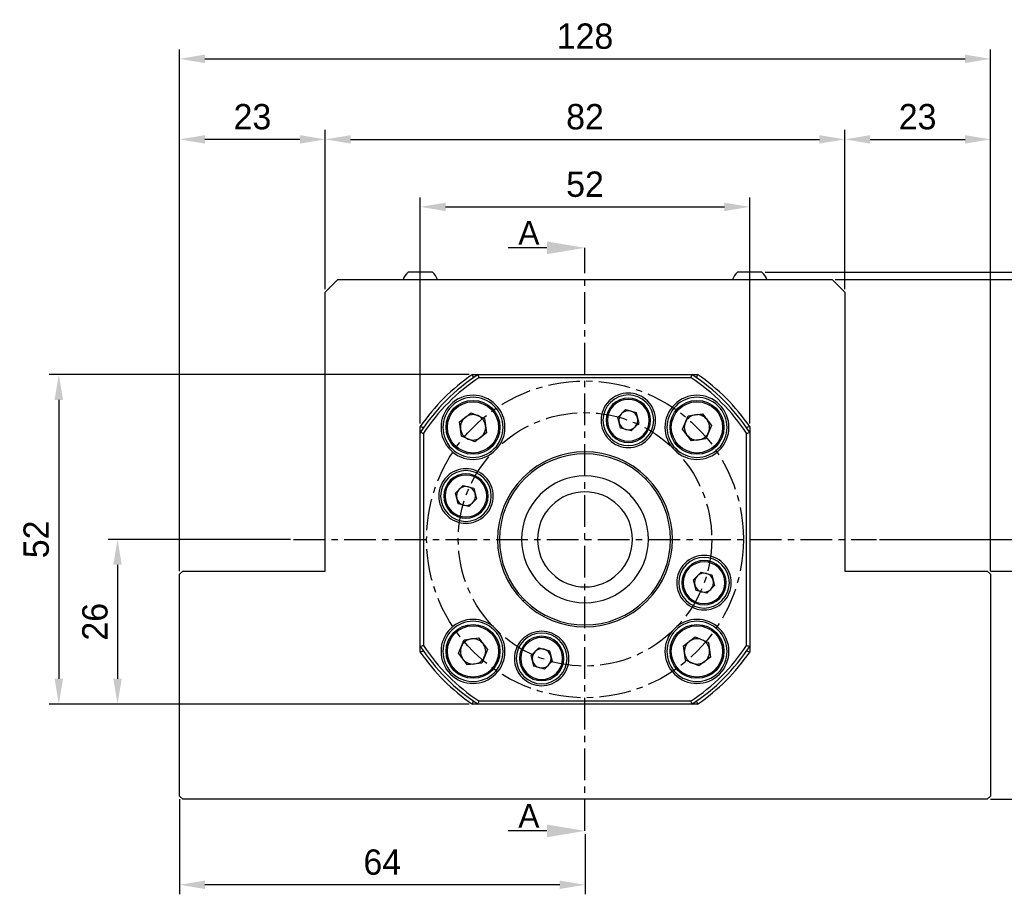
# Model space of a CAD drawing. Header units: millimetres. Extents: x 1047 to 1733, y 611 to 1096.
# Tile 4 of 10: x 1492 to 1647, y 710 to 848. Entities that reach past the tile are written whole.
import ezdxf

# ---------------------------------------------------------------- set-up
doc = ezdxf.new("R2010")
doc.units = ezdxf.units.MM
doc.linetypes.add('CENTER', pattern=[2, 1.25, -0.25, 0.25, -0.25])
doc.layers.add('S1', color=1, linetype='CENTER')
doc.dimstyles.new('S4', dxfattribs={"dimtxt": 4, "dimasz": 4, "dimexe": 1.5, "dimexo": 0.5, "dimgap": 1.5, "dimtad": 1, "dimdec": 3, "dimzin": 11, "dimdsep": 46, "dimtxsty": 'Standard', "dimcen": 0, "dimclrd": 5, "dimclre": 5, "dimclrt": 3, "dimadec": 0, "dimazin": 0, "dimtp": 3e-09, "dimtfac": 0.7, "dimtdec": 3, "dimtmove": 0, "dimatfit": 3, "dimfxl": 1.25, "dimtolj": 1, "dimtzin": 11, "dimarcsym": 0})

# ---------------------------------------------------------------- blocks, each defined once
blk = doc.blocks.new('*D89')
at = {"color": 5, "lineweight": -2, "ltscale": 4}
for p, q in [((1645.01, 760.76), (1658.59, 760.76)), ((1657.09, 756.76), (1657.09, 728.76)), ((1645.01, 724.76), (1658.59, 724.76))]:
    blk.add_line(p, q, dxfattribs=at)
at = {"color": 5}
for points in [[(1657.76, 756.76), (1656.42, 756.76), (1657.09, 760.76)], [(1656.42, 728.76), (1657.76, 728.76), (1657.09, 724.76)]]:
    blk.add_solid(points, dxfattribs=at)
at = {"layer": 'Defpoints', "color": 0}
for p in [(1644.51, 760.76), (1644.51, 724.76), (1657.09, 724.76)]:
    blk.add_point(p, dxfattribs=at)
at = {"color": 3, "insert": (1653.54, 742.76), "char_height": 4, "attachment_point": 5, "rotation": 90}
blk.add_mtext('\\A1;36', dxfattribs=at)
blk = doc.blocks.new('*D90')
at = {"color": 5, "lineweight": -2, "ltscale": 4}
for p, q in [((1627.51, 765.76), (1669.22, 765.76)), ((1667.72, 761.76), (1667.72, 728.76)), ((1645.01, 724.76), (1669.22, 724.76))]:
    blk.add_line(p, q, dxfattribs=at)
at = {"color": 5}
for points in [[(1668.39, 761.76), (1667.06, 761.76), (1667.72, 765.76)], [(1667.06, 728.76), (1668.39, 728.76), (1667.72, 724.76)]]:
    blk.add_solid(points, dxfattribs=at)
at = {"layer": 'Defpoints', "color": 0}
for p in [(1627.01, 765.76), (1644.51, 724.76), (1667.72, 724.76)]:
    blk.add_point(p, dxfattribs=at)
at = {"color": 3, "insert": (1662.84, 745.26), "char_height": 4, "attachment_point": 5, "rotation": 90}
blk.add_mtext('\\A1;41{\\H2.800000;\\S 0^ -0.05;}', dxfattribs=at)
blk = doc.blocks.new('*D91')
at = {"color": 5, "lineweight": -2, "ltscale": 4}
for p, q in [((1620.51, 806.76), (1679.06, 806.76)), ((1677.56, 802.76), (1677.56, 728.76)), ((1645.01, 724.76), (1679.06, 724.76))]:
    blk.add_line(p, q, dxfattribs=at)
at = {"color": 5}
for points in [[(1678.22, 802.76), (1676.89, 802.76), (1677.56, 806.76)], [(1676.89, 728.76), (1678.22, 728.76), (1677.56, 724.76)]]:
    blk.add_solid(points, dxfattribs=at)
at = {"layer": 'Defpoints', "color": 0}
for p in [(1620.01, 806.76), (1644.51, 724.76), (1677.56, 724.76)]:
    blk.add_point(p, dxfattribs=at)
at = {"color": 3, "insert": (1674.01, 765.76), "char_height": 4, "attachment_point": 5, "rotation": 90}
blk.add_mtext('\\A1;82', dxfattribs=at)
blk = doc.blocks.new('*D92')
at = {"color": 5, "lineweight": -2, "ltscale": 4}
for p, q in [((1677.56, 811.91), (1677.56, 829.04)), ((1609.43, 807.91), (1679.06, 807.91)), ((1620.51, 806.76), (1679.06, 806.76)), ((1677.56, 806.76), (1677.56, 807.91)), ((1677.56, 802.76), (1677.56, 798.76))]:
    blk.add_line(p, q, dxfattribs=at)
at = {"color": 5}
for points in [[(1676.89, 811.91), (1678.22, 811.91), (1677.56, 807.91)], [(1678.22, 802.76), (1676.89, 802.76), (1677.56, 806.76)]]:
    blk.add_solid(points, dxfattribs=at)
at = {"layer": 'Defpoints', "color": 0}
for p in [(1608.93, 807.91), (1620.01, 806.76), (1677.56, 807.91)]:
    blk.add_point(p, dxfattribs=at)
at = {"color": 3, "insert": (1674, 822.47), "char_height": 4, "attachment_point": 5, "rotation": 90}
blk.add_mtext('\\A1;1.15', dxfattribs=at)
blk = doc.blocks.new('*D93')
at = {"color": 5, "lineweight": -2, "ltscale": 4}
for p, q in [((1555.01, 784.05), (1555.01, 819.73)), ((1607.01, 784.05), (1607.01, 819.73)), ((1559.01, 818.23), (1603.01, 818.23))]:
    blk.add_line(p, q, dxfattribs=at)
at = {"color": 5}
for points in [[(1559.01, 818.89), (1559.01, 817.56), (1555.01, 818.23)], [(1603.01, 817.56), (1603.01, 818.89), (1607.01, 818.23)]]:
    blk.add_solid(points, dxfattribs=at)
at = {"layer": 'Defpoints', "color": 0}
for p in [(1607.01, 818.23), (1555.01, 783.55), (1607.01, 783.55)]:
    blk.add_point(p, dxfattribs=at)
at = {"color": 3, "insert": (1581.01, 821.78), "char_height": 4, "attachment_point": 5}
blk.add_mtext('\\A1;52', dxfattribs=at)
blk = doc.blocks.new('*D94')
at = {"color": 5, "lineweight": -2, "ltscale": 4}
for p, q in [((1540.01, 805.26), (1540.01, 830.38)), ((1622.01, 805.26), (1622.01, 830.38)), ((1544.01, 828.88), (1618.01, 828.88))]:
    blk.add_line(p, q, dxfattribs=at)
at = {"color": 5}
for points in [[(1544.01, 829.54), (1544.01, 828.21), (1540.01, 828.88)], [(1618.01, 828.21), (1618.01, 829.54), (1622.01, 828.88)]]:
    blk.add_solid(points, dxfattribs=at)
at = {"layer": 'Defpoints', "color": 0}
for p in [(1622.01, 828.88), (1540.01, 804.76), (1622.01, 804.76)]:
    blk.add_point(p, dxfattribs=at)
at = {"color": 3, "insert": (1581.01, 832.43), "char_height": 4, "attachment_point": 5}
blk.add_mtext('\\A1;82', dxfattribs=at)
blk = doc.blocks.new('*D95')
at = {"color": 5, "lineweight": -2, "ltscale": 4}
for p, q in [((1622.01, 805.26), (1622.01, 830.38)), ((1645.01, 760.76), (1645.01, 830.38)), ((1626.01, 828.88), (1641.01, 828.88))]:
    blk.add_line(p, q, dxfattribs=at)
at = {"color": 5}
for points in [[(1626.01, 829.54), (1626.01, 828.21), (1622.01, 828.88)], [(1641.01, 828.21), (1641.01, 829.54), (1645.01, 828.88)]]:
    blk.add_solid(points, dxfattribs=at)
at = {"layer": 'Defpoints', "color": 0}
for p in [(1645.01, 828.88), (1622.01, 804.76), (1645.01, 760.26)]:
    blk.add_point(p, dxfattribs=at)
at = {"color": 3, "insert": (1633.51, 832.43), "char_height": 4, "attachment_point": 5}
blk.add_mtext('\\A1;23', dxfattribs=at)
blk = doc.blocks.new('*D96')
at = {"color": 5, "lineweight": -2, "ltscale": 4}
for p, q in [((1517.01, 760.76), (1517.01, 830.38)), ((1540.01, 805.26), (1540.01, 830.38)), ((1536.01, 828.88), (1521.01, 828.88))]:
    blk.add_line(p, q, dxfattribs=at)
at = {"color": 5}
for points in [[(1521.01, 829.54), (1521.01, 828.21), (1517.01, 828.88)], [(1536.01, 828.21), (1536.01, 829.54), (1540.01, 828.88)]]:
    blk.add_solid(points, dxfattribs=at)
at = {"layer": 'Defpoints', "color": 0}
for p in [(1517.01, 828.88), (1540.01, 804.76), (1517.01, 760.26)]:
    blk.add_point(p, dxfattribs=at)
at = {"color": 3, "insert": (1528.51, 832.43), "char_height": 4, "attachment_point": 5}
blk.add_mtext('\\A1;23', dxfattribs=at)
blk = doc.blocks.new('*D97')
at = {"color": 5, "lineweight": -2, "ltscale": 4}
for p, q in [((1517.01, 760.76), (1517.01, 843.08)), ((1645.01, 760.76), (1645.01, 843.08)), ((1521.01, 841.58), (1641.01, 841.58))]:
    blk.add_line(p, q, dxfattribs=at)
at = {"color": 5}
for points in [[(1521.01, 842.25), (1521.01, 840.91), (1517.01, 841.58)], [(1641.01, 840.91), (1641.01, 842.25), (1645.01, 841.58)]]:
    blk.add_solid(points, dxfattribs=at)
at = {"layer": 'Defpoints', "color": 0}
for p in [(1645.01, 841.58), (1517.01, 760.26), (1645.01, 760.26)]:
    blk.add_point(p, dxfattribs=at)
at = {"color": 3, "insert": (1581.01, 845.14), "char_height": 4, "attachment_point": 5}
blk.add_mtext('\\A1;128', dxfattribs=at)
blk = doc.blocks.new('*D98')
at = {"color": 5, "lineweight": -2, "ltscale": 4}
for p, q in [((1517.01, 724.76), (1517.01, 709.76)), ((1581.01, 719.26), (1581.01, 709.76)), ((1577.01, 711.26), (1521.01, 711.26))]:
    blk.add_line(p, q, dxfattribs=at)
at = {"color": 5}
for points in [[(1521.01, 711.92), (1521.01, 710.59), (1517.01, 711.26)], [(1577.01, 710.59), (1577.01, 711.92), (1581.01, 711.26)]]:
    blk.add_solid(points, dxfattribs=at)
at = {"layer": 'Defpoints', "color": 0}
for p in [(1517.01, 725.26), (1581.01, 719.76), (1517.01, 711.26)]:
    blk.add_point(p, dxfattribs=at)
at = {"color": 3, "insert": (1549.01, 714.81), "char_height": 4, "attachment_point": 5}
blk.add_mtext('\\A1;64', dxfattribs=at)
blk = doc.blocks.new('*D99')
at = {"color": 5, "lineweight": -2, "ltscale": 4}
for p, q in [((1534.51, 765.76), (1505.72, 765.76)), ((1507.22, 761.76), (1507.22, 743.76)), ((1562.72, 739.76), (1505.72, 739.76))]:
    blk.add_line(p, q, dxfattribs=at)
at = {"color": 5}
for points in [[(1507.88, 761.76), (1506.55, 761.76), (1507.22, 765.76)], [(1506.55, 743.76), (1507.88, 743.76), (1507.22, 739.76)]]:
    blk.add_solid(points, dxfattribs=at)
at = {"layer": 'Defpoints', "color": 0}
for p in [(1535.01, 765.76), (1507.22, 739.76), (1563.22, 739.76)]:
    blk.add_point(p, dxfattribs=at)
at = {"color": 3, "insert": (1503.67, 752.76), "char_height": 4, "attachment_point": 5, "rotation": 90}
blk.add_mtext('\\A1;26', dxfattribs=at)
blk = doc.blocks.new('*D100')
at = {"color": 5, "lineweight": -2, "ltscale": 4}
for p, q in [((1562.72, 791.76), (1496.45, 791.76)), ((1497.95, 787.76), (1497.95, 743.76)), ((1562.72, 739.76), (1496.45, 739.76))]:
    blk.add_line(p, q, dxfattribs=at)
at = {"color": 5}
for points in [[(1498.62, 787.76), (1497.28, 787.76), (1497.95, 791.76)], [(1497.28, 743.76), (1498.62, 743.76), (1497.95, 739.76)]]:
    blk.add_solid(points, dxfattribs=at)
at = {"layer": 'Defpoints', "color": 0}
for p in [(1563.22, 791.76), (1497.95, 739.76), (1563.22, 739.76)]:
    blk.add_point(p, dxfattribs=at)
at = {"color": 3, "insert": (1494.4, 765.76), "char_height": 4, "attachment_point": 5, "rotation": 90}
blk.add_mtext('\\A1;52', dxfattribs=at)

msp = doc.modelspace()

# ---------------------------------------------------------------- linework, layer by layer
at = {"color": 5, "ltscale": 5}
for p, q in [((1575.007, 811.7618), (1568.8979, 811.7618)), ((1575.007, 719.7618), (1568.8979, 719.7618))]:
    msp.add_line(p, q, dxfattribs=at)
for p, q in [((1540.007, 804.7618), (1542.007, 806.7618)), ((1542.007, 806.7618), (1620.007, 806.7618)), ((1556.932, 807.9118), (1553.082, 807.9118)), ((1608.932, 807.9118), (1605.082, 807.9118)), ((1620.007, 806.7618), (1622.007, 804.7618)), ((1540.007, 760.7618), (1540.007, 804.7618)), ((1622.007, 804.7618), (1622.007, 760.7618)), ((1563.2236, 791.7618), (1564.1251, 791.7618)), ((1564.1251, 791.7618), (1597.889, 791.7618)), ((1597.7402, 791.2618), (1564.2738, 791.2618)), ((1597.889, 791.7618), (1598.7904, 791.7618)), ((1561.1961, 784.3241), (1563.0288, 785.7293)), ((1563.0288, 785.7293), (1565.1621, 784.8447)), ((1586.1744, 785.004), (1587.3991, 786.2287)), ((1586.6227, 783.331), (1586.1744, 785.004)), ((1587.3991, 786.2287), (1589.0722, 785.7804)), ((1589.0722, 785.7804), (1589.5204, 784.1074)), ((1596.3949, 783.139), (1597.2795, 785.2722)), ((1597.2795, 785.2722), (1599.5693, 785.5728)), ((1599.5693, 785.5728), (1600.9744, 783.74)), ((1555.007, 782.6438), (1555.007, 783.5453)), ((1561.4966, 782.0344), (1561.1961, 784.3241)), ((1565.1621, 784.8447), (1565.4626, 782.5549)), ((1588.2957, 782.8827), (1586.6227, 783.331)), ((1589.5204, 784.1074), (1588.2957, 782.8827)), ((1600.9744, 783.74), (1600.0898, 781.6068)), ((1607.007, 783.5453), (1607.007, 782.6438)), ((1555.007, 748.8799), (1555.007, 782.6438)), ((1555.507, 782.495), (1555.507, 749.0286)), ((1563.6299, 781.1498), (1561.4966, 782.0344)), ((1565.4626, 782.5549), (1563.6299, 781.1498)), ((1597.8001, 781.3063), (1596.3949, 783.139)), ((1606.507, 749.0286), (1606.507, 782.495)), ((1607.007, 782.6438), (1607.007, 748.8799)), ((1600.0898, 781.6068), (1597.8001, 781.3063)), ((1560.5401, 773.0505), (1561.7649, 774.2753)), ((1561.7649, 774.2753), (1563.4379, 773.827)), ((1590.553, 775.3078), (1590.7651, 775.5199)), ((1560.9884, 771.3775), (1560.5401, 773.0505)), ((1563.4379, 773.827), (1563.8862, 772.154)), ((1562.6614, 770.9292), (1560.9884, 771.3775)), ((1563.8862, 772.154), (1562.6614, 770.9292)), ((1517.007, 760.2618), (1517.507, 760.7618)), ((1517.007, 725.2618), (1517.007, 760.2618)), ((1517.507, 760.7618), (1540.007, 760.7618)), ((1598.1278, 759.3697), (1599.3526, 760.5945)), ((1599.3526, 760.5945), (1601.0256, 760.1462)), ((1601.0256, 760.1462), (1601.4739, 758.4732)), ((1622.007, 760.7618), (1644.507, 760.7618)), ((1644.507, 760.7618), (1645.007, 760.2618)), ((1645.007, 760.2618), (1645.007, 725.2618)), ((1598.5761, 757.6967), (1598.1278, 759.3697)), ((1601.4739, 758.4732), (1600.2492, 757.2484)), ((1600.2492, 757.2484), (1598.5761, 757.6967)), ((1571.4611, 756.2159), (1571.2489, 756.0038)), ((1561.0396, 747.7836), (1561.9242, 749.9169)), ((1561.9242, 749.9169), (1564.214, 750.2174)), ((1564.214, 750.2174), (1565.6191, 748.3847)), ((1596.5514, 748.9688), (1598.3841, 750.3739)), ((1598.3841, 750.3739), (1600.5174, 749.4893)), ((1600.5174, 749.4893), (1600.8179, 747.1996)), ((1555.007, 747.9784), (1555.007, 748.8799)), ((1562.4447, 745.9509), (1561.0396, 747.7836)), ((1565.6191, 748.3847), (1564.7345, 746.2514)), ((1572.4936, 747.4163), (1573.7183, 748.641)), ((1573.7183, 748.641), (1575.3914, 748.1927)), ((1575.3914, 748.1927), (1575.8396, 746.5197)), ((1596.852, 746.679), (1596.5514, 748.9688)), ((1607.007, 748.8799), (1607.007, 747.9784)), ((1564.7345, 746.2514), (1562.4447, 745.9509)), ((1572.9419, 745.7432), (1572.4936, 747.4163)), ((1575.8396, 746.5197), (1574.6149, 745.295)), ((1598.9852, 745.7944), (1596.852, 746.679)), ((1600.8179, 747.1996), (1598.9852, 745.7944)), ((1574.6149, 745.295), (1572.9419, 745.7432)), ((1564.2738, 740.2618), (1597.7402, 740.2618)), ((1564.1251, 739.7618), (1563.2236, 739.7618)), ((1597.889, 739.7618), (1564.1251, 739.7618)), ((1598.7904, 739.7618), (1597.889, 739.7618)), ((1517.507, 724.7618), (1517.007, 725.2618)), ((1644.507, 724.7618), (1517.507, 724.7618)), ((1645.007, 725.2618), (1644.507, 724.7618))]:
    msp.add_line(p, q)
for centre, radius in [((1563.3293, 783.4395), 4.25), ((1563.3293, 783.4395), 4.05), ((1598.6847, 783.4395), 4.25), ((1598.6847, 783.4395), 4.05), ((1563.3293, 748.0842), 4.25), ((1598.6847, 748.0842), 4.25), ((1563.3293, 748.0842), 4.05), ((1598.6847, 748.0842), 4.05)]:
    msp.add_circle(centre, radius)
for centre, radius, start, end in [((1554.9646, 805.7722), 2.85, 131.34313, 159.680287), ((1555.0494, 805.7722), 2.85, 20.319713, 48.65687), ((1606.9646, 805.7722), 2.85, 131.34313, 159.680287), ((1607.0494, 805.7722), 2.85, 20.319713, 48.65687), ((1581.007, 765.7618), 31, 122.995885, 147.004115), ((1581.007, 765.7618), 31.5, 124.371256, 145.628744), ((1581.007, 765.7618), 30.5, 123.273043, 146.726957), ((1581.007, 765.7618), 30.5, 33.273043, 56.726957), ((1581.007, 765.7618), 31, 32.995885, 57.004115), ((1581.007, 765.7618), 31.5, 45, 55.628744), ((1563.3293, 783.4395), 5.05, 45, 225), ((1563.3293, 783.4395), 4.75, 45, 225), ((1587.8474, 784.5557), 4.3, 315, 135), ((1587.8474, 784.5557), 4, 45, 135), ((1587.8474, 784.5557), 3.5, 315, 135), ((1598.6847, 783.4395), 5.05, 315, 135), ((1598.6847, 783.4395), 4.75, 45, 135), ((1581.007, 765.7618), 31.5, 34.371256, 45), ((1563.3293, 783.4395), 5.05, 225, 45), ((1563.3293, 783.4395), 4.75, 225, 45), ((1587.8474, 784.5557), 4.3, 135, 315), ((1587.8474, 784.5557), 4, 135, 225), ((1587.8474, 784.5557), 3.5, 135, 315), ((1587.8474, 784.5557), 3.3, 135, 315), ((1587.8474, 784.5557), 3.3, 315, 135), ((1587.8474, 784.5557), 4, 315, 45), ((1598.6847, 783.4395), 5.05, 135, 315), ((1598.6847, 783.4395), 4.75, 135, 225), ((1598.6847, 783.4395), 4.75, 315, 45), ((1563.3293, 783.4395), 2, 127.477326, 187.477326), ((1563.3293, 783.4395), 2, 67.477326, 127.477326), ((1563.3293, 783.4395), 2, 7.477326, 67.477326), ((1587.8474, 784.5557), 1.5, 135, 195), ((1587.8474, 784.5557), 1.5, 75, 135), ((1587.8474, 784.5557), 1.5, 15, 75), ((1587.8474, 784.5557), 1.5, 315, 15), ((1598.6847, 783.4395), 2, 97.477326, 157.477326), ((1598.6847, 783.4395), 2, 37.477326, 97.477326), ((1563.3293, 783.4395), 2, 307.477326, 7.477326), ((1587.8474, 784.5557), 1.5, 195, 255), ((1587.8474, 784.5557), 1.5, 255, 315), ((1598.6847, 783.4395), 2, 157.477326, 217.477326), ((1598.6847, 783.4395), 2, 337.477326, 37.477326), ((1563.3293, 783.4395), 2, 187.477326, 247.477326), ((1563.3293, 783.4395), 2, 247.477326, 307.477326), ((1598.6847, 783.4395), 2, 217.477326, 277.477326), ((1598.6847, 783.4395), 2, 277.477326, 337.477326), ((1587.8474, 784.5557), 4, 225, 315), ((1581.007, 765.7618), 13.8, 45, 225), ((1581.007, 765.7618), 13.5, 45, 225), ((1598.6847, 783.4395), 4.75, 225, 315), ((1562.2132, 772.6022), 4.3, 135, 315), ((1562.2132, 772.6022), 4.3, 315, 135), ((1562.2132, 772.6022), 4, 45, 135), ((1562.2132, 772.6022), 3.5, 315, 135), ((1562.2132, 772.6022), 3.3, 315, 135), ((1581.007, 765.7618), 10, 315, 135), ((1562.2132, 772.6022), 4, 135, 225), ((1562.2132, 772.6022), 3.5, 135, 315), ((1562.2132, 772.6022), 3.3, 135, 315), ((1562.2132, 772.6022), 1.5, 75, 135), ((1562.2132, 772.6022), 1.5, 15, 75), ((1562.2132, 772.6022), 4, 315, 45), ((1581.007, 765.7618), 13.8, 225, 45), ((1581.007, 765.7618), 13.5, 225, 45), ((1562.2132, 772.6022), 1.5, 135, 195), ((1562.2132, 772.6022), 1.5, 315, 15), ((1581.007, 765.7618), 10, 135, 315), ((1581.007, 765.7618), 7.5, 315, 135), ((1562.2132, 772.6022), 1.5, 195, 255), ((1562.2132, 772.6022), 1.5, 255, 315), ((1581.007, 765.7618), 7.5, 135, 315), ((1562.2132, 772.6022), 4, 225, 315), ((1599.8009, 758.9214), 4.3, 315, 135), ((1599.8009, 758.9214), 4.3, 135, 315), ((1599.8009, 758.9214), 4, 135, 225), ((1599.8009, 758.9214), 4, 45, 135), ((1599.8009, 758.9214), 3.5, 315, 135), ((1599.8009, 758.9214), 3.3, 315, 135), ((1599.8009, 758.9214), 4, 315, 45), ((1599.8009, 758.9214), 3.5, 135, 315), ((1599.8009, 758.9214), 3.3, 135, 315), ((1599.8009, 758.9214), 1.5, 75, 135), ((1599.8009, 758.9214), 1.5, 15, 75), ((1599.8009, 758.9214), 1.5, 135, 195), ((1599.8009, 758.9214), 1.5, 195, 255), ((1599.8009, 758.9214), 1.5, 315, 15), ((1599.8009, 758.9214), 1.5, 255, 315), ((1599.8009, 758.9214), 4, 225, 315), ((1563.3293, 748.0842), 5.05, 315, 135), ((1563.3293, 748.0842), 4.75, 45, 135), ((1598.6847, 748.0842), 5.05, 45, 225), ((1598.6847, 748.0842), 4.75, 45, 225), ((1563.3293, 748.0842), 5.05, 135, 315), ((1563.3293, 748.0842), 4.75, 135, 225), ((1563.3293, 748.0842), 4.75, 315, 45), ((1574.1666, 746.968), 4.3, 315, 135), ((1574.1666, 746.968), 4, 45, 135), ((1598.6847, 748.0842), 5.05, 225, 45), ((1598.6847, 748.0842), 4.75, 225, 45), ((1563.3293, 748.0842), 2, 97.477326, 157.477326), ((1563.3293, 748.0842), 2, 37.477326, 97.477326), ((1563.3293, 748.0842), 2, 337.477326, 37.477326), ((1574.1666, 746.968), 4.3, 135, 315), ((1574.1666, 746.968), 4, 135, 225), ((1574.1666, 746.968), 3.5, 135, 315), ((1574.1666, 746.968), 3.3, 135, 315), ((1574.1666, 746.968), 3.5, 315, 135), ((1574.1666, 746.968), 3.3, 315, 135), ((1574.1666, 746.968), 4, 315, 45), ((1598.6847, 748.0842), 2, 127.477326, 187.477326), ((1598.6847, 748.0842), 2, 67.477326, 127.477326), ((1598.6847, 748.0842), 2, 7.477326, 67.477326), ((1581.007, 765.7618), 31, 212.995885, 225), ((1581.007, 765.7618), 31.5, 214.371256, 235.628744), ((1581.007, 765.7618), 30.5, 213.273043, 225), ((1563.3293, 748.0842), 2, 157.477326, 217.477326), ((1574.1666, 746.968), 1.5, 135, 195), ((1574.1666, 746.968), 1.5, 75, 135), ((1574.1666, 746.968), 1.5, 15, 75), ((1598.6847, 748.0842), 2, 187.477326, 247.477326), ((1581.007, 765.7618), 30.5, 303.273043, 326.726957), ((1581.007, 765.7618), 31, 302.995885, 327.004115), ((1581.007, 765.7618), 31.5, 304.371256, 325.628744), ((1598.6847, 748.0842), 2, 307.477326, 7.477326), ((1563.3293, 748.0842), 2, 217.477326, 277.477326), ((1563.3293, 748.0842), 2, 277.477326, 337.477326), ((1574.1666, 746.968), 1.5, 195, 255), ((1574.1666, 746.968), 1.5, 315, 15), ((1598.6847, 748.0842), 2, 247.477326, 307.477326), ((1563.3293, 748.0842), 4.75, 225, 315), ((1574.1666, 746.968), 1.5, 255, 315), ((1581.007, 765.7618), 31, 225, 237.004115), ((1581.007, 765.7618), 30.5, 225, 236.726957), ((1574.1666, 746.968), 4, 225, 315)]:
    msp.add_arc(centre, radius, start, end)
for points, knots in [([(1563.3789, 791.2618), (1563.3498, 791.3552), (1563.2979, 791.5218), (1563.2463, 791.6885), (1563.2236, 791.7618)], [0, 0, 0, 0, 0.56, 1, 1, 1, 1]), ([(1564.2738, 791.2618), (1564.246, 791.3552), (1564.1962, 791.5218), (1564.1468, 791.6885), (1564.1251, 791.7618)], [0, 0, 0, 0, 0.559999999, 1, 1, 1, 1]), ([(1597.7402, 791.2618), (1597.7681, 791.3552), (1597.8178, 791.5218), (1597.8672, 791.6885), (1597.889, 791.7618)], [0, 0, 0, 0, 0.56, 1, 1, 1, 1]), ([(1598.6351, 791.2618), (1598.6642, 791.3552), (1598.7161, 791.5218), (1598.7677, 791.6885), (1598.7904, 791.7618)], [0, 0, 0, 0, 0.56, 1, 1, 1, 1]), ([(1555.507, 783.3899), (1555.4137, 783.419), (1555.247, 783.471), (1555.0804, 783.5226), (1555.007, 783.5453)], [0, 0, 0, 0, 0.56, 1, 1, 1, 1]), ([(1607.007, 783.5453), (1606.9137, 783.5164), (1606.747, 783.4647), (1606.5803, 783.4128), (1606.507, 783.3899)], [0, 0, 0, 0, 0.56, 1, 1, 1, 1]), ([(1555.007, 782.6438), (1555.1004, 782.6161), (1555.267, 782.5667), (1555.4337, 782.5169), (1555.507, 782.495)], [0, 0, 0, 0, 0.56, 1, 1, 1, 1]), ([(1606.507, 782.495), (1606.6003, 782.5229), (1606.767, 782.5726), (1606.9337, 782.622), (1607.007, 782.6438)], [0, 0, 0, 0, 0.56, 1, 1, 1, 1]), ([(1555.007, 748.8799), (1555.1004, 748.9076), (1555.267, 748.957), (1555.4337, 749.0068), (1555.507, 749.0286)], [0, 0, 0, 0, 0.56, 1, 1, 1, 1]), ([(1555.507, 748.1337), (1555.4137, 748.1047), (1555.247, 748.0527), (1555.0804, 748.0011), (1555.007, 747.9784)], [0, 0, 0, 0, 0.56, 1, 1, 1, 1]), ([(1606.507, 749.0286), (1606.6003, 749.0008), (1606.767, 748.9511), (1606.9337, 748.9016), (1607.007, 748.8799)], [0, 0, 0, 0, 0.56, 1, 1, 1, 1]), ([(1607.007, 747.9784), (1606.9137, 748.0073), (1606.747, 748.0589), (1606.5803, 748.1109), (1606.507, 748.1337)], [0, 0, 0, 0, 0.56, 1, 1, 1, 1]), ([(1563.2236, 739.7618), (1563.2525, 739.8552), (1563.3041, 740.0219), (1563.3561, 740.1885), (1563.3789, 740.2618)], [0, 0, 0, 0, 0.56, 1, 1, 1, 1]), ([(1564.1251, 739.7618), (1564.1527, 739.8552), (1564.2022, 740.0219), (1564.2519, 740.1885), (1564.2738, 740.2618)], [0, 0, 0, 0, 0.560000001, 1, 1, 1, 1]), ([(1597.889, 739.7618), (1597.8613, 739.8552), (1597.8118, 740.0219), (1597.7621, 740.1885), (1597.7402, 740.2618)], [0, 0, 0, 0, 0.56, 1, 1, 1, 1]), ([(1598.7904, 739.7618), (1598.7615, 739.8552), (1598.7099, 740.0219), (1598.658, 740.1885), (1598.6351, 740.2618)], [0, 0, 0, 0, 0.56, 1, 1, 1, 1])]:
    msp.add_open_spline(points, degree=3, knots=knots)
for points in [[(1575.007, 812.7618), (1575.007, 810.7618), (1581.007, 811.7618)], [(1575.007, 720.7618), (1575.007, 718.7618), (1581.007, 719.7618)]]:
    msp.add_solid(points, dxfattribs=at)
at = {"layer": 'S1', "ltscale": 4}
for p, q in [((1581.007, 719.7618), (1581.007, 811.7618)), ((1535.007, 765.7618), (1627.007, 765.7618))]:
    msp.add_line(p, q, dxfattribs=at)
for radius in [25, 20]:
    msp.add_circle((1581.007, 765.7618), radius, dxfattribs=at)

# ---------------------------------------------------------------- texts
at = {"color": 3, "ltscale": 0.5, "char_height": 3.75, "attachment_point": 9}
for insert in [(1573.8249, 812.2603), (1573.8249, 720.2603)]:
    msp.add_mtext('\\A1;A', dxfattribs=dict(at, insert=insert))

# ---------------------------------------------------------------- dimensions: what is measured, and where the dimension line sits
at = {"ltscale": 4}
for base, p1, p2, picture, middle in [((1645.007, 841.5809), (1517.007, 760.2618), (1645.007, 760.2618), '*D97', (1581.007, 845.1368)), ((1517.007, 828.8765), (1540.007, 804.7618), (1517.007, 760.2618), '*D96', (1528.507, 832.4271)), ((1622.007, 828.8765), (1540.007, 804.7618), (1622.007, 804.7618), '*D94', (1581.007, 832.4271)), ((1645.007, 828.8765), (1622.007, 804.7618), (1645.007, 760.2618), '*D95', (1633.507, 832.4271)), ((1607.007, 818.2268), (1555.007, 783.5453), (1607.007, 783.5453), '*D93', (1581.007, 821.7774)), ((1517.007, 711.2557), (1581.007, 719.7618), (1517.007, 725.2618), '*D98', (1549.007, 714.809))]:
    dim = msp.add_linear_dim(base=base, p1=p1, p2=p2, dimstyle='S4', dxfattribs=at)
    dim.commit()
    dim.dimension.update_dxf_attribs({"geometry": picture, "text_midpoint": middle})
for base, p1, p2, picture, middle in [((1677.5575, 807.9118), (1620.007, 806.7618), (1608.932, 807.9118), '*D92', (1674.0016, 822.4744)), ((1677.5575, 724.7618), (1620.007, 806.7618), (1644.507, 724.7618), '*D91', (1674.0069, 765.7618)), ((1497.9503, 739.7618), (1563.2236, 791.7618), (1563.2236, 739.7618), '*D100', (1494.3997, 765.7618)), ((1507.2182, 739.7618), (1535.007, 765.7618), (1563.2236, 739.7618), '*D99', (1503.6676, 752.7618)), ((1657.0916, 724.7618), (1644.507, 760.7618), (1644.507, 724.7618), '*D89', (1653.541, 742.7618))]:
    dim = msp.add_linear_dim(base=base, p1=p1, p2=p2, angle=90, dimstyle='S4', dxfattribs=at)
    dim.commit()
    dim.dimension.update_dxf_attribs({"geometry": picture, "text_midpoint": middle})
dim = msp.add_linear_dim(base=(1667.7249, 724.7618), p1=(1627.007, 765.7618), p2=(1644.507, 724.7618), angle=90, dimstyle='S4', override={"dimgap": 1.5, "dimtol": 1, "dimlim": 0, "dimtp": 0, "dimtm": 0.05}, dxfattribs=at)
dim.commit()
dim.dimension.update_dxf_attribs({"geometry": '*D90', "text_midpoint": (1662.8368, 745.2618)})

doc.saveas('drawing.dxf')
